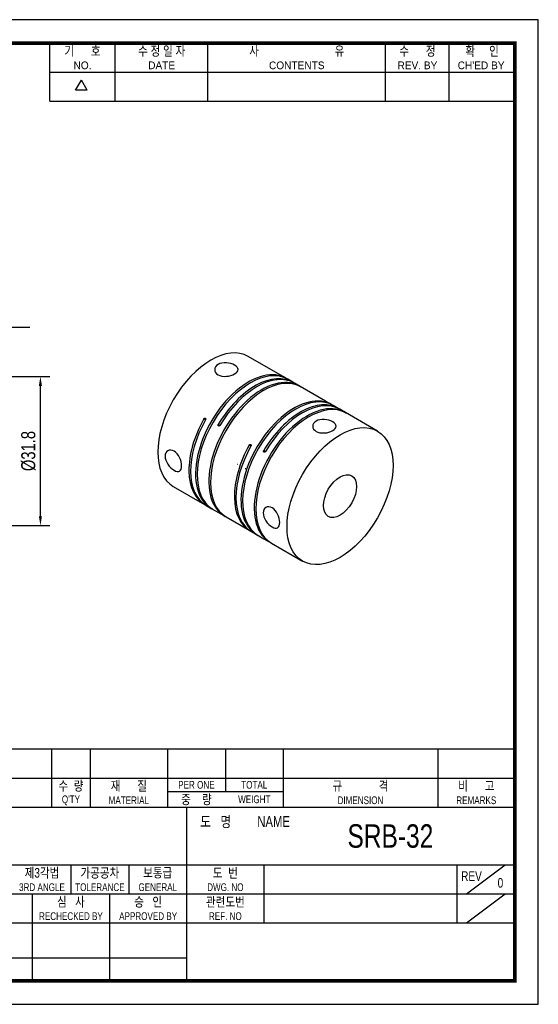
# Model space of a CAD drawing. Header units: millimetres. Extents: x 0 to 297, y 0 to 210.
# Tile 2 of 2: x 186 to 297, y 0 to 210. Entities that reach past the tile are written whole.
import ezdxf
from ezdxf.enums import TextEntityAlignment as Align

# ---------------------------------------------------------------- set-up
doc = ezdxf.new("R2010")
doc.units = ezdxf.units.MM
doc.header["$LTSCALE"] = 5
doc.layers.get('0').update_dxf_attribs({"linetype": 'CONTINUOUS'})
doc.layers.get('Defpoints').update_dxf_attribs({"linetype": 'CONTINUOUS'})
for name, color, linetype in [('BM', 2, 'CONTINUOUS'), ('D', 7, 'CONTINUOUS'), ('DIM', 7, 'CONTINUOUS')]:
    doc.layers.add(name, color=color, linetype=linetype)
doc.styles.get("Standard").update_dxf_attribs({"font": 'Gulim.ttf', "width": 0.8, "height": 3})
doc.dimstyles.new('LIM', dxfattribs={"dimtxt": 2, "dimasz": 2, "dimexe": 2, "dimexo": 1, "dimgap": 1, "dimtad": 1, "dimdec": 3, "dimzin": 9, "dimdsep": 46, "dimtxsty": 'Standard', "dimcen": 3, "dimclrd": 1, "dimclre": 1, "dimadec": 0, "dimazin": 0, "dimtfac": 1, "dimtdec": 3, "dimtmove": 0, "dimatfit": 3, "dimfxl": 0, "dimtolj": 1, "dimtzin": 0, "dimarcsym": 0})

# ---------------------------------------------------------------- blocks, each defined once
blk = doc.blocks.new('*D65')
at = {"layer": 'Defpoints', "color": 0}
for p in [(172.85, 133.9), (190.73, 133.9), (172.85, 102.1)]:
    blk.add_point(p, dxfattribs=at)
at = {"layer": 'DIM', "color": 1, "lineweight": -2}
for p, q in [((173.85, 133.9), (192.73, 133.9)), ((190.73, 104.1), (190.73, 131.9)), ((173.85, 102.1), (192.73, 102.1))]:
    blk.add_line(p, q, dxfattribs=at)
at = {"layer": 'DIM', "color": 1}
for points in [[(190.4, 131.9), (191.06, 131.9), (190.73, 133.9)], [(190.4, 104.1), (191.06, 104.1), (190.73, 102.1)]]:
    blk.add_solid(points, dxfattribs=at)
at = {"layer": 'DIM', "color": 0, "insert": (188.19, 118), "char_height": 3, "attachment_point": 5, "rotation": 90}
blk.add_mtext('\\A1;%%c31.8', dxfattribs=at)

msp = doc.modelspace()

# ---------------------------------------------------------------- linework, layer by layer
for p, q in [((192.7139, 192.6407), (192.7139, 205)), ((206.7211, 192.6407), (206.7211, 205)), ((226.4959, 192.6407), (226.4959, 205)), ((264.3976, 192.6407), (264.3976, 205)), ((277.9928, 192.6407), (277.9928, 205)), ((192.7139, 198.8204), (291.588, 198.8204)), ((198.2565, 194.9765), (199.4924, 197.1172)), ((200.7283, 194.9765), (199.4924, 197.1172)), ((200.7283, 194.9765), (198.2565, 194.9765)), ((192.7139, 192.6407), (291.588, 192.6407)), ((292, 54.437), (147.8086, 54.437)), ((193.1259, 54.437), (193.1259, 42.0778)), ((201.3654, 54.437), (201.3654, 42.0778)), ((217.8444, 54.437), (217.8444, 42.0778)), ((230.2037, 54.437), (230.2037, 45.3736)), ((242.563, 54.437), (242.563, 42.0778)), ((275.521, 54.437), (275.521, 42.0778)), ((147.8086, 48.2574), (292, 48.2574)), ((217.8444, 45.3736), (242.563, 45.3736)), ((147.8086, 42.0778), (292, 42.0778)), ((221.9642, 5), (221.9642, 42.0778)), ((147.8086, 29.7185), (292, 29.7185)), ((197.2457, 29.7185), (197.2457, 23.5389)), ((209.6049, 29.7185), (209.6049, 23.5389)), ((238.4432, 29.7185), (238.4432, 17.3593)), ((279.6407, 29.7185), (279.6407, 17.3593)), ((281.7006, 23.5389), (289.9401, 29.7185)), ((147.8086, 23.5389), (221.9642, 23.5389)), ((189.0061, 23.5389), (189.0061, 5)), ((205.4852, 23.5389), (205.4852, 5)), ((221.9642, 23.5389), (292, 23.5389)), ((281.7006, 17.3593), (289.9401, 23.5389)), ((147.8086, 17.3593), (292, 17.3593)), ((147.8086, 9.8798), (221.9642, 9.8798))]:
    msp.add_line(p, q)
msp.add_lwpolyline([(297, 210), (0, 210), (0, 0), (297, 0)], close=True)
msp.add_lwpolyline([(292, 205, 0.8, 0.8, 0), (5, 205, 0.8, 0.8, 0), (5, 5, 0.8, 0.8, 0), (292, 5, 0.8, 0.8, 0)], format="xyseb", close=True)
at = {"layer": 'BM', "linetype": 'Continuous'}
for p, q in [((241.9234, 134.2312), (235.0998, 138.1708)), ((243.1608, 133.5167), (241.9234, 134.2312)), ((244.575, 132.7003), (243.5144, 133.3126)), ((246.166, 131.7817), (244.9286, 132.4961)), ((245.8499, 131.9311), (245.8633, 131.9542)), ((251.6107, 128.6382), (246.166, 131.7817)), ((252.8482, 127.9237), (251.6107, 128.6382)), ((254.2624, 127.1072), (253.2017, 127.7196)), ((255.8534, 126.1887), (254.616, 126.9031)), ((255.5373, 126.3381), (255.5506, 126.3612)), ((262.677, 122.2491), (255.8534, 126.1887)), ((225.9761, 124.6744), (225.6226, 124.8786)), ((228.701, 123.6786), (229.0546, 123.4745)), ((235.6635, 119.0814), (235.3099, 119.2856)), ((238.3884, 118.0856), (238.7419, 117.8815)), ((219.0998, 110.458), (225.7466, 106.6204)), ((226.1002, 106.4163), (227.3376, 105.7019)), ((227.0368, 105.8778), (227.0501, 105.9009)), ((227.3376, 105.7019), (228.7518, 104.8854)), ((228.7518, 104.8854), (229.9892, 104.1709)), ((230.3428, 103.9668), (235.434, 101.0274)), ((235.7875, 100.8233), (237.025, 100.1089)), ((236.7242, 100.2848), (236.7375, 100.3079)), ((237.025, 100.1089), (238.4392, 99.2924)), ((238.4392, 99.2924), (239.6766, 98.5779)), ((240.0302, 98.3738), (246.677, 94.5363))]:
    msp.add_line(p, q, dxfattribs=at)
for centre, radius, start, end in [((233.3998, 116.4154), 1.3253, 243.032472, 247.283255), ((234.9989, 115.4922), 1.3253, 243.027664, 250.510655), ((229.4081, 109.5003), 4.3296, 236.791401, 242.803771), ((239.0954, 103.9073), 4.3296, 236.791401, 242.803771)]:
    msp.add_arc(centre, radius, start, end, dxfattribs=at)
for centre, major_axis, start_param, end_param in [((227.0998, 124.3144), (8, 13.8564), 0, 3.14159265), ((235.5144, 119.4562), (-8, -13.8564), 3.14159265, 6.26755967), ((235.1608, 119.6603), (-8, -13.8564), 3.11949377, 6.26755967), ((236.9286, 118.6397), (-8, -13.8564), 3.14159265, 4.69676334), ((238.3428, 117.8232), (8, 13.8564), 0.01562564, 3.14159265), ((237.9892, 118.0273), (8, 13.8564), 0.01562564, 3.16369154), ((236.575, 118.8438), (-8, -13.8564), 3.11949377, 4.69676334), ((245.2017, 113.8632), (-8, -13.8564), 3.14159265, 6.26755967), ((244.8482, 114.0673), (-8, -13.8564), 3.11949377, 6.26755967), ((248.0302, 112.2302), (8, 13.8564), 0.01562564, 3.14159265), ((246.2624, 113.2508), (-8, -13.8564), 3.11949377, 4.69676334), ((246.616, 113.0467), (-8, -13.8564), 3.14159265, 4.69676334), ((247.6766, 112.4343), (8, 13.8564), 0.01562564, 3.16369154), ((234.1002, 120.2727), (8, 13.8564), 1.58642196, 3.14159265), ((233.7466, 120.4768), (8, 13.8564), 1.58642196, 3.16369154), ((243.7875, 114.6797), (8, 13.8564), 1.58642196, 3.14159265), ((243.434, 114.8838), (8, 13.8564), 1.58642196, 3.16369154)]:
    msp.add_ellipse(centre, major_axis=major_axis, ratio=0.57735027, start_param=start_param, end_param=end_param, dxfattribs=at)
for major_axis in [(8, 13.8564), (2.5, 4.3301)]:
    msp.add_ellipse((254.677, 108.3927), major_axis=major_axis, ratio=0.57735027, dxfattribs=at)
for points, knots in [([(232.191, 134.4389), (231.7231, 134.1688), (231.0741, 133.9779), (229.7717, 133.8944), (229.1186, 134.0114), (228.1943, 134.5444), (227.9234, 134.9564), (227.923, 135.8017), (228.1931, 136.213), (229.1164, 136.7465), (229.7691, 136.8646), (231.0727, 136.7816), (231.7218, 136.5902), (232.6572, 136.0509), (232.9227, 135.7146), (232.9237, 135.0465), (232.6589, 134.7091), (232.191, 134.4389)], [0, 0, 0, 0, 0.125, 0.125, 0.25, 0.25, 0.375, 0.375, 0.5, 0.5, 0.625, 0.625, 0.75, 0.75, 0.875, 0.875, 1, 1, 1, 1]), ([(245.8633, 131.9542), (245.8775, 131.9465), (245.8953, 131.9367), (245.9151, 131.9255), (245.935, 131.9144), (245.9576, 131.9016), (245.9809, 131.8882), (246.0043, 131.8749), (246.0291, 131.8607), (246.0533, 131.8467), (246.0775, 131.8328), (246.1018, 131.8188), (246.1242, 131.8059), (246.1389, 131.7974), (246.153, 131.7892), (246.166, 131.7817), (246.1858, 131.7703), (246.2035, 131.7601), (246.2175, 131.752), (246.2315, 131.7439), (246.2423, 131.7376), (246.249, 131.7337), (246.2557, 131.7297), (246.2584, 131.728), (246.257, 131.7287), (246.2555, 131.7293), (246.2498, 131.7323), (246.2403, 131.7374), (246.2341, 131.7408), (246.2262, 131.745), (246.2168, 131.7501)], [0, 0, 0, 0, 0.10746653, 0.10746653, 0.10746653, 0.21493363, 0.21493363, 0.21493363, 0.32239361, 0.32239361, 0.32239361, 0.42985667, 0.42985667, 0.42985667, 0.49999995, 0.49999995, 0.49999995, 0.60746735, 0.60746735, 0.60746735, 0.71493481, 0.71493481, 0.71493481, 0.82240115, 0.82240115, 0.82240115, 0.9298628, 0.9298628, 0.9298628, 1, 1, 1, 1]), ([(255.5506, 126.3612), (255.5648, 126.3535), (255.5826, 126.3437), (255.6025, 126.3325), (255.6224, 126.3214), (255.6449, 126.3086), (255.6683, 126.2952), (255.6916, 126.2819), (255.7164, 126.2677), (255.7406, 126.2537), (255.7649, 126.2398), (255.7891, 126.2258), (255.8115, 126.2129), (255.8262, 126.2044), (255.8404, 126.1962), (255.8534, 126.1887), (255.8732, 126.1773), (255.8908, 126.1671), (255.9049, 126.159), (255.9189, 126.1509), (255.9297, 126.1446), (255.9364, 126.1407), (255.9431, 126.1367), (255.9458, 126.135), (255.9443, 126.1357), (255.9429, 126.1363), (255.9372, 126.1393), (255.9277, 126.1444), (255.9215, 126.1478), (255.9135, 126.152), (255.9042, 126.1571)], [0, 0, 0, 0, 0.10746653, 0.10746653, 0.10746653, 0.21493363, 0.21493363, 0.21493363, 0.32239361, 0.32239361, 0.32239361, 0.42985667, 0.42985667, 0.42985667, 0.49999995, 0.49999995, 0.49999995, 0.60746735, 0.60746735, 0.60746735, 0.71493481, 0.71493481, 0.71493481, 0.82240115, 0.82240115, 0.82240115, 0.9298628, 0.9298628, 0.9298628, 1, 1, 1, 1]), ([(225.6226, 124.8786), (225.6364, 124.9029), (225.6538, 124.9256), (225.6734, 124.9448), (225.693, 124.964), (225.7153, 124.9801), (225.7386, 124.9919), (225.7618, 125.0038), (225.7865, 125.0116), (225.8107, 125.0147), (225.8349, 125.0179), (225.8591, 125.0165), (225.8815, 125.0107), (225.8962, 125.0069), (225.9104, 125.0011), (225.9234, 124.9936), (225.9432, 124.9822), (225.9608, 124.9664), (225.9749, 124.9476), (225.9889, 124.9288), (225.9997, 124.9064), (226.0065, 124.8824), (226.0132, 124.8583), (226.016, 124.8318), (226.0148, 124.8052), (226.0135, 124.7785), (226.008, 124.7509), (225.9989, 124.7247), (225.9929, 124.7074), (225.9852, 124.6905), (225.9761, 124.6744)], [0, 0, 0, 0, 0.10746653, 0.10746653, 0.10746653, 0.21493363, 0.21493363, 0.21493363, 0.32239361, 0.32239361, 0.32239361, 0.42985667, 0.42985667, 0.42985667, 0.49999995, 0.49999995, 0.49999995, 0.60746735, 0.60746735, 0.60746735, 0.71493481, 0.71493481, 0.71493481, 0.82240115, 0.82240115, 0.82240115, 0.9298628, 0.9298628, 0.9298628, 1, 1, 1, 1]), ([(253.1213, 122.3548), (252.6534, 122.0846), (252.0045, 121.8938), (250.7021, 121.8103), (250.049, 121.9272), (249.1246, 122.4602), (248.8538, 122.8723), (248.8534, 123.7175), (249.1235, 124.1289), (250.0468, 124.6624), (250.6994, 124.7804), (252.0031, 124.6975), (252.6521, 124.5061), (253.5876, 123.9668), (253.8531, 123.6304), (253.8541, 122.9624), (253.5893, 122.6249), (253.1213, 122.3548)], [0, 0, 0, 0, 0.125, 0.125, 0.25, 0.25, 0.375, 0.375, 0.5, 0.5, 0.625, 0.625, 0.75, 0.75, 0.875, 0.875, 1, 1, 1, 1]), ([(229.0546, 123.4745), (229.0404, 123.4504), (229.0226, 123.4279), (229.0027, 123.4089), (228.9828, 123.3899), (228.9603, 123.3738), (228.9369, 123.3621), (228.9136, 123.3503), (228.8888, 123.3425), (228.8646, 123.3394), (228.8404, 123.3362), (228.8161, 123.3376), (228.7937, 123.3435), (228.779, 123.3473), (228.7648, 123.3531), (228.7518, 123.3606), (228.732, 123.372), (228.7144, 123.3878), (228.7003, 123.4066), (228.6863, 123.4254), (228.6755, 123.4477), (228.6688, 123.4718), (228.6621, 123.4958), (228.6594, 123.5222), (228.6609, 123.5487), (228.6623, 123.5753), (228.668, 123.6027), (228.6775, 123.6288), (228.6837, 123.6459), (228.6917, 123.6627), (228.701, 123.6786)], [0, 0, 0, 0, 0.10746653, 0.10746653, 0.10746653, 0.21493363, 0.21493363, 0.21493363, 0.32239361, 0.32239361, 0.32239361, 0.42985667, 0.42985667, 0.42985667, 0.49999995, 0.49999995, 0.49999995, 0.60746735, 0.60746735, 0.60746735, 0.71493481, 0.71493481, 0.71493481, 0.82240115, 0.82240115, 0.82240115, 0.9298628, 0.9298628, 0.9298628, 1, 1, 1, 1]), ([(219.2485, 117.9851), (219.7164, 117.715), (220.1395, 117.2099), (220.7183, 116.0402), (220.877, 115.3777), (220.8775, 114.3106), (220.7218, 113.908), (220.1365, 113.5696), (219.7109, 113.6358), (218.7874, 114.1687), (218.2925, 114.6366), (217.5676, 115.7234), (217.3422, 116.3427), (217.3413, 117.4224), (217.5663, 117.8589), (218.2891, 118.2773), (218.7805, 118.2553), (219.2485, 117.9851)], [0, 0, 0, 0, 0.125, 0.125, 0.25, 0.25, 0.375, 0.375, 0.5, 0.5, 0.625, 0.625, 0.75, 0.75, 0.875, 0.875, 1, 1, 1, 1]), ([(235.3099, 119.2856), (235.3237, 119.3099), (235.3411, 119.3326), (235.3607, 119.3518), (235.3804, 119.371), (235.4027, 119.3871), (235.4259, 119.3989), (235.4491, 119.4108), (235.4739, 119.4186), (235.498, 119.4217), (235.5222, 119.4249), (235.5465, 119.4235), (235.5689, 119.4177), (235.5836, 119.4139), (235.5977, 119.4081), (235.6107, 119.4006), (235.6305, 119.3892), (235.6482, 119.3734), (235.6622, 119.3546), (235.6763, 119.3358), (235.6871, 119.3134), (235.6938, 119.2893), (235.7006, 119.2653), (235.7034, 119.2388), (235.7021, 119.2122), (235.7008, 119.1855), (235.6954, 119.1579), (235.6863, 119.1317), (235.6802, 119.1144), (235.6726, 119.0975), (235.6635, 119.0814)], [0, 0, 0, 0, 0.10746653, 0.10746653, 0.10746653, 0.21493363, 0.21493363, 0.21493363, 0.32239361, 0.32239361, 0.32239361, 0.42985667, 0.42985667, 0.42985667, 0.49999995, 0.49999995, 0.49999995, 0.60746735, 0.60746735, 0.60746735, 0.71493481, 0.71493481, 0.71493481, 0.82240115, 0.82240115, 0.82240115, 0.9298628, 0.9298628, 0.9298628, 1, 1, 1, 1]), ([(238.7419, 117.8815), (238.7277, 117.8574), (238.7099, 117.8349), (238.6901, 117.8159), (238.6702, 117.7969), (238.6476, 117.7808), (238.6243, 117.7691), (238.6009, 117.7573), (238.5761, 117.7495), (238.5519, 117.7464), (238.5277, 117.7432), (238.5034, 117.7446), (238.481, 117.7505), (238.4663, 117.7543), (238.4522, 117.7601), (238.4392, 117.7676), (238.4194, 117.779), (238.4017, 117.7948), (238.3877, 117.8136), (238.3737, 117.8324), (238.3629, 117.8547), (238.3562, 117.8788), (238.3495, 117.9028), (238.3468, 117.9292), (238.3482, 117.9557), (238.3497, 117.9823), (238.3554, 118.0097), (238.3649, 118.0358), (238.3711, 118.0529), (238.379, 118.0697), (238.3884, 118.0856)], [0, 0, 0, 0, 0.10746653, 0.10746653, 0.10746653, 0.21493363, 0.21493363, 0.21493363, 0.32239361, 0.32239361, 0.32239361, 0.42985667, 0.42985667, 0.42985667, 0.49999995, 0.49999995, 0.49999995, 0.60746735, 0.60746735, 0.60746735, 0.71493481, 0.71493481, 0.71493481, 0.82240115, 0.82240115, 0.82240115, 0.9298628, 0.9298628, 0.9298628, 1, 1, 1, 1]), ([(240.1788, 105.901), (240.6467, 105.6308), (241.0699, 105.1258), (241.6486, 103.956), (241.8074, 103.2936), (241.8078, 102.2265), (241.6521, 101.8238), (241.0668, 101.4854), (240.6413, 101.5516), (239.7177, 102.0845), (239.2229, 102.5524), (238.498, 103.6392), (238.2725, 104.2586), (238.2716, 105.3382), (238.4967, 105.7747), (239.2195, 106.1932), (239.7109, 106.1711), (240.1788, 105.901)], [0, 0, 0, 0, 0.125, 0.125, 0.25, 0.25, 0.375, 0.375, 0.5, 0.5, 0.625, 0.625, 0.75, 0.75, 0.875, 0.875, 1, 1, 1, 1])]:
    msp.add_open_spline(points, degree=3, knots=knots, dxfattribs=at)

# ---------------------------------------------------------------- texts
at = {"layer": 'D', "width": 0.8}
for s, height, p in [('기      호', 2.05988, (199.7175, 203.3521)), ('수 정 일 자', 2.05988, (216.6085, 203.3521)), ('사                           유', 2.059877, (245.4468, 203.3521)), ('수      정', 2.05988, (271.1952, 203.3521)), ('확     인', 2.05988, (284.9964, 203.3521)), ('수  량', 2.05988, (197.2457, 46.6095)), ('재      질', 2.05988, (209.6049, 46.6095)), ('PER ONE', 1.6479, (224.0241, 46.8155)), ('TOTAL', 1.6479, (236.3833, 46.8155)), ('규             격', 2.059877, (259.042, 46.6095)), ('비      고', 2.05988, (283.7605, 46.6095)), ("Q'TY", 1.6479, (197.2457, 43.5197)), ('MATERIAL', 1.6479, (209.6049, 43.5197)), ('중    량', 2.05988, (224.0241, 43.7257)), ('WEIGHT', 1.6479, (236.3833, 43.7257)), ('DIMENSION', 1.6479, (259.042, 43.5197)), ('REMARKS', 1.6479, (283.7605, 43.5197)), ('도   명', 2.30706, (228.1438, 38.988)), ('NAME', 2.30706, (240.5031, 38.988)), ('SRB-32', 5, (265.4275, 35.8982)), ('제3각법', 2.05988, (191.066, 28.0706)), ('가공공차', 2.05988, (203.4253, 28.0706)), ('보통급', 2.05988, (215.7845, 28.0706)), ('도  번', 2.05988, (230.2037, 28.0706)), ('REV', 2.05988, (282.7306, 27.3497)), ('3RD ANGLE', 1.6479, (191.066, 24.9808)), ('TOLERANCE', 1.6479, (203.4253, 24.9808)), ('GENERAL', 1.6479, (215.7845, 24.9808)), ('DWG. NO', 1.6479, (230.2037, 24.9808)), ('0', 2.0599, (288.9102, 25.9078)), ('심   사', 2.05988, (197.2457, 21.891)), ('승   인', 2.05988, (213.7247, 21.891)), ('관련도번', 2.05988, (230.2037, 21.891)), ('REF. NO', 1.6479, (230.2037, 18.8012))]:
    msp.add_text(s, height=height, dxfattribs=at).set_placement(p, align=Align.MIDDLE)
at = {"layer": 'D'}
for s, p in [('NO.', (199.7175, 200.2623)), ('DATE', (216.6085, 200.2623)), ('CONTENTS', (245.4468, 200.2623)), ('REV. BY', (271.1952, 200.2623)), ("CH'ED BY", (284.7904, 200.2623))]:
    msp.add_text(s, height=1.6479, dxfattribs=at).set_placement(p, align=Align.MIDDLE)
at = {"layer": 'D', "width": 0.8}
for s, p in [('RECHECKED BY', (197.2457, 17.9772)), ('APPROVED BY', (213.7247, 17.9772))]:
    msp.add_text(s, height=1.647902, dxfattribs=at).set_placement(p, align=Align.CENTER)

# ---------------------------------------------------------------- dimensions: what is measured, and where the dimension line sits
at = {"layer": 'DIM'}
dim = msp.add_linear_dim(base=(190.7303, 133.8988), p1=(172.8499, 102.0988), p2=(172.8499, 133.8988), angle=90, text='%%c31.8', dimstyle='LIM', dxfattribs=at)
dim.commit()
dim.dimension.update_dxf_attribs({"geometry": '*D65', "text_midpoint": (188.1883, 117.9988)})

# ---------------------------------------------------------------- leaders
msp.add_leader([(168.1499, 133.8024), (174.7903, 144.3931), (188.4644, 144.3931)], dimstyle='LIM', override={"dimgap": 1, "dimtad": 0}, dxfattribs=at)

doc.saveas('drawing.dxf')
